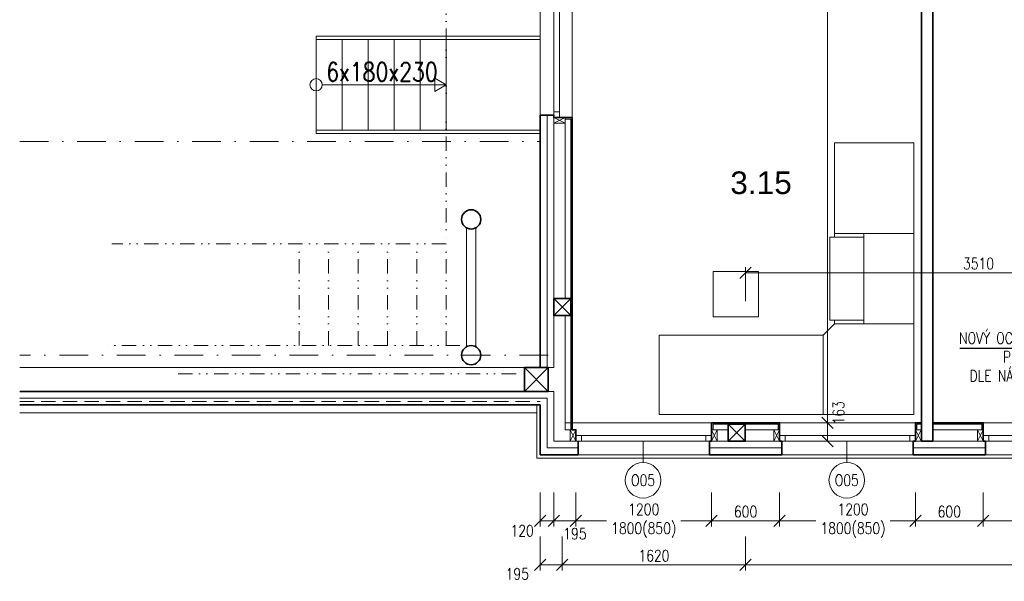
# Model space of a CAD drawing. Header units: millimetres. Extents: x -485339 to 350584, y -1189936 to 0.
# Tile 101 of 256: x -75174 to -66474, y -1129477 to -1124512. Entities that reach past the tile are written whole.
import ezdxf
from ezdxf import colors
from ezdxf.entities.mleader import LeaderData, LeaderLine
from ezdxf.enums import TextEntityAlignment as Align
from ezdxf.math import Vec2, Vec3

# ---------------------------------------------------------------- set-up
doc = ezdxf.new("R2010")
doc.units = ezdxf.units.MM
doc.header["$LTSCALE"] = 10
for name, pattern in [('DASHDOT', [25.4, 12.7, -6.35, 0, -6.35]), ('DĚLICÍ2', [15.875, 6.35, -3.175, 0, -3.175, 0, -3.175]), ('ČÁRKOVANÁ2', [9.525, 6.35, -3.175])]:
    doc.linetypes.add(name, pattern=pattern)
doc.layers.get('Defpoints').update_dxf_attribs({"color": 201})
for name, color, linetype, lineweight in [('A_vybavení', 252, 'Continuous', 18), ('N_kóty', 10, 'Continuous', 18), ('N_okna', 10, 'Continuous', 18), ('N_okna_konst_prof', 10, 'Continuous', 18), ('N_popis', 10, 'Continuous', 18), ('N_popis_otvory', 10, 'Continuous', 18), ('N_čáry_obrys', 10, 'Continuous', 35), ('N_čáry_obv.plášt', 212, 'Continuous', 18), ('N_čáry_obv.plášt_obrys', 212, 'Continuous', 35), ('N_čáry_plné', 10, 'Continuous', 18), ('St_kóty', 132, 'Continuous', 18), ('St_lehký obvodový plášť', 152, 'Continuous', 18), ('St_plocha_místnosti', 250, 'Continuous', 18), ('St_popis', 250, 'Continuous', 18), ('St_sloupy_konstrukce haly', 5, 'Continuous', 35), ('St_sloupy_opláštění_půdorys', 25, 'Continuous', 35), ('St_čáry_nad', 250, 'DĚLICÍ2', 18), ('St_čáry_obrys', 5, 'Continuous', 35), ('St_čáry_osy', 250, 'DASHDOT', 18), ('St_čáry_plné', 250, 'Continuous', 18), ('St_čáry_pod', 250, 'ČÁRKOVANÁ2', 18)]:
    doc.layers.add(name, color=color, linetype=linetype, lineweight=lineweight)
doc.layers.add('St_plocha_místn', color=140, linetype='Continuous', lineweight=18, plot=False)
doc.styles.add('Andy', font='arial.ttf')
doc.styles.get("Standard").update_dxf_attribs({"font": 'simplex.shx', "width": 0.8})
doc.linetypes.add('ZIGZAG', pattern='A,0.00254,-5.08,[131,ltypeshp.shx,S=5.08,R=0,X=-5.08,Y=0],-10.16,[131,ltypeshp.shx,S=5.08,R=180,X=5.08,Y=0],-5.08', length=20.32254)
doc.dimstyles.new('stavebníM50 vnitřní', dxfattribs={"dimtxt": 100, "dimasz": 100, "dimexe": 50, "dimexo": 100, "dimgap": 30, "dimtad": 1, "dimdec": 0, "dimtxsty": 'Standard', "dimblk": 'OBLIQUE', "dimcen": 2.5, "dimclrd": 256, "dimclre": 256, "dimclrt": 256, "dimadec": 0, "dimazin": 0, "dimtfac": 1, "dimtdec": 0, "dimtmove": 2, "dimatfit": 2, "dimldrblk": 'OBLIQUE', "dimfxl": 250, "dimfxlon": 1, "dimlwd": -1, "dimlwe": -1, "dimarcsym": 0})

# ---------------------------------------------------------------- blocks, each defined once
blk = doc.blocks.new('G$C2A6251B2')
at = {"layer": 'St_lehký obvodový plášť', "color": 0, "ltscale": 2}
for points in [[(0, -50), (1200, -50), (1200, 0), (0, 0)], [(0, -50), (50, -50), (50, 0), (0, 0)], [(1200, -50), (1150, -50), (1150, 0), (1200, 0)]]:
    blk.add_lwpolyline(points, close=True, dxfattribs=at)
blk = doc.blocks.new('G$CBB62DE26')
at = {"layer": 'St_sloupy_opláštění_půdorys', "color": 0, "ltscale": 2}
blk.add_lwpolyline([(-75, -150), (75, -150), (75, 0), (-75, 0)], close=True, dxfattribs=at)
for points in [[(-75, 0), (75, -150)], [(75, 0), (-75, -150)]]:
    blk.add_lwpolyline(points, dxfattribs=at)
blk = doc.blocks.new('G$C08AFE675')
at = {"layer": 'St_sloupy_konstrukce haly', "color": 250, "lineweight": 18, "ltscale": 2}
for points in [[(-525, 40), (525, 40)], [(-525, -40), (525, -40)]]:
    blk.add_lwpolyline(points, dxfattribs=at)
at = {"layer": 'St_sloupy_konstrukce haly', "ltscale": 2}
for centre in [(-600, 0), (600, 0)]:
    blk.add_circle(centre, 85, dxfattribs=at)
blk = doc.blocks.new('G$C0F2906C7')
at = {"layer": 'St_sloupy_opláštění_půdorys', "ltscale": 2}
blk.add_lwpolyline([(-105, -105), (105, -105), (105, 105), (-105, 105)], close=True, dxfattribs=at)
for points in [[(-105, 105), (105, -105)], [(105, 105), (-105, -105)]]:
    blk.add_lwpolyline(points, dxfattribs=at)
blk = doc.blocks.new('_OBLIQUE')
at = {"color": 0, "linetype": 'ByBlock'}
blk.add_line((-0.5, -0.5), (0.5, 0.5), dxfattribs=at)
blk = doc.blocks.new('*D6444')
at = {"layer": 'Defpoints', "color": 0}
for p in [(-68154.9, -1120247.2), (-68686.1, -1128074.2), (-68035.9, -1128074.2)]:
    blk.add_point(p, dxfattribs=at)
at = {"layer": 'St_kóty'}
for p, q in [((-68054.9, -1120247.2), (-67985.9, -1120247.2)), ((-68035.9, -1120247.2), (-68035.9, -1128074.2)), ((-68285.9, -1128074.2), (-67985.9, -1128074.2))]:
    blk.add_line(p, q, dxfattribs=at)
at = {"layer": 'St_kóty', "linetype": 'ByBlock', "xscale": 100, "yscale": 100, "zscale": 100}
for p, rotation in [((-68035.9, -1120247.2), 90), ((-68035.9, -1128074.2), 270)]:
    blk.add_blockref('_OBLIQUE', p, dxfattribs=dict(at, rotation=rotation))
at = {"layer": 'St_kóty', "insert": (-68115.9, -1124160.7), "char_height": 100, "attachment_point": 5, "rotation": 90}
blk.add_mtext('7827', dxfattribs=at)
blk = doc.blocks.new('*D6445')
at = {"layer": 'Defpoints', "color": 0}
for p in [(-68460.1, -1128074.2), (-68685.1, -1128237.2), (-68035.9, -1128237.2)]:
    blk.add_point(p, dxfattribs=at)
at = {"layer": 'St_kóty'}
for p, q in [((-68285.9, -1128074.2), (-67985.9, -1128074.2)), ((-68035.9, -1128074.2), (-68035.9, -1128237.2)), ((-68285.9, -1128237.2), (-67985.9, -1128237.2))]:
    blk.add_line(p, q, dxfattribs=at)
at = {"layer": 'St_kóty', "linetype": 'ByBlock', "xscale": 100, "yscale": 100, "zscale": 100}
for p, rotation in [((-68035.9, -1128074.2), 90), ((-68035.9, -1128237.2), 270)]:
    blk.add_blockref('_OBLIQUE', p, dxfattribs=dict(at, rotation=rotation))
at = {"layer": 'St_kóty', "insert": (-67938.3, -1127987.3), "char_height": 100, "attachment_point": 5, "rotation": 90}
blk.add_mtext('163', dxfattribs=at)
blk = doc.blocks.new('*D6499')
at = {"layer": 'Defpoints', "color": 0}
for p in [(-68460.1, -1128237.2), (-67260.1, -1128262.2), (-68460.1, -1128940.6)]:
    blk.add_point(p, dxfattribs=at)
at = {"layer": 'St_kóty'}
for p, q in [((-68460.1, -1128690.6), (-68460.1, -1128990.6)), ((-67260.1, -1128690.6), (-67260.1, -1128990.6)), ((-68460.1, -1128940.6), (-68140.1, -1128940.6)), ((-67260.1, -1128940.6), (-67482, -1128940.6))]:
    blk.add_line(p, q, dxfattribs=at)
at = {"layer": 'St_kóty', "linetype": 'ByBlock', "xscale": 100, "yscale": 100, "zscale": 100, "rotation": 180}
blk.add_blockref('_OBLIQUE', (-68460.1, -1128940.6), dxfattribs=at)
at = {"layer": 'St_kóty', "linetype": 'ByBlock', "xscale": 100, "yscale": 100, "zscale": 100}
blk.add_blockref('_OBLIQUE', (-67260.1, -1128940.6), dxfattribs=at)
at = {"layer": 'St_kóty', "insert": (-67811.1, -1128940.6), "char_height": 100, "attachment_point": 5}
blk.add_mtext('1200\\P1800(850)', dxfattribs=at)
blk = doc.blocks.new('*D6500')
at = {"layer": 'Defpoints', "color": 0}
for p in [(-69060.1, -1128237.2), (-68460.1, -1128237.2), (-69060.1, -1128940.6)]:
    blk.add_point(p, dxfattribs=at)
at = {"layer": 'St_kóty'}
for p, q in [((-69060.1, -1128690.6), (-69060.1, -1128990.6)), ((-68460.1, -1128690.6), (-68460.1, -1128990.6)), ((-68460.1, -1128940.6), (-69060.1, -1128940.6))]:
    blk.add_line(p, q, dxfattribs=at)
at = {"layer": 'St_kóty', "linetype": 'ByBlock', "xscale": 100, "yscale": 100, "zscale": 100, "rotation": 180}
blk.add_blockref('_OBLIQUE', (-69060.1, -1128940.6), dxfattribs=at)
at = {"layer": 'St_kóty', "linetype": 'ByBlock', "xscale": 100, "yscale": 100, "zscale": 100}
blk.add_blockref('_OBLIQUE', (-68460.1, -1128940.6), dxfattribs=at)
at = {"layer": 'St_kóty', "insert": (-68760.1, -1128860.6), "char_height": 100, "attachment_point": 5}
blk.add_mtext('600', dxfattribs=at)
blk = doc.blocks.new('*D6501')
at = {"layer": 'Defpoints', "color": 0}
for p in [(-70260.1, -1128237.2), (-69060.1, -1128262.2), (-70260.1, -1128940.6)]:
    blk.add_point(p, dxfattribs=at)
at = {"layer": 'St_kóty'}
for p, q in [((-70260.1, -1128690.6), (-70260.1, -1128990.6)), ((-69060.1, -1128690.6), (-69060.1, -1128990.6)), ((-70260.1, -1128940.6), (-69989.2, -1128940.6)), ((-69060.1, -1128940.6), (-69331.1, -1128940.6))]:
    blk.add_line(p, q, dxfattribs=at)
at = {"layer": 'St_kóty', "linetype": 'ByBlock', "xscale": 100, "yscale": 100, "zscale": 100, "rotation": 180}
blk.add_blockref('_OBLIQUE', (-70260.1, -1128940.6), dxfattribs=at)
at = {"layer": 'St_kóty', "linetype": 'ByBlock', "xscale": 100, "yscale": 100, "zscale": 100}
blk.add_blockref('_OBLIQUE', (-69060.1, -1128940.6), dxfattribs=at)
at = {"layer": 'St_kóty', "insert": (-69660.1, -1128940.6), "char_height": 100, "attachment_point": 5}
blk.add_mtext('1200\\P1800(850)', dxfattribs=at)
blk = doc.blocks.new('*D6504')
at = {"layer": 'Defpoints', "color": 0}
for p in [(-68760.1, -1128162.2), (-61390.3, -1128162.2), (-61390.3, -1129330.1)]:
    blk.add_point(p, dxfattribs=at)
at = {"layer": 'St_kóty'}
for p, q in [((-68760.1, -1129080.1), (-68760.1, -1129380.1)), ((-61390.3, -1129080.1), (-61390.3, -1129380.1)), ((-68760.1, -1129330.1), (-61390.3, -1129330.1))]:
    blk.add_line(p, q, dxfattribs=at)
at = {"layer": 'St_kóty', "linetype": 'ByBlock', "xscale": 100, "yscale": 100, "zscale": 100, "rotation": 180}
blk.add_blockref('_OBLIQUE', (-68760.1, -1129330.1), dxfattribs=at)
at = {"layer": 'St_kóty', "linetype": 'ByBlock', "xscale": 100, "yscale": 100, "zscale": 100}
blk.add_blockref('_OBLIQUE', (-61390.3, -1129330.1), dxfattribs=at)
at = {"layer": 'St_kóty', "insert": (-65075.2, -1129250.1), "char_height": 100, "attachment_point": 5}
blk.add_mtext('7370', dxfattribs=at)
blk = doc.blocks.new('G$C5984D2B0')
at = {"layer": 'A_vybavení', "linetype": 'Continuous'}
for p, q in [((-2250, 0), (0, 0)), ((-2250, -700), (-2250, 0)), ((-2250, -700), (-2250, 0)), ((-800, -700), (-800, 0)), ((-800, 0), (-800, -700)), ((0, -800), (0, 0)), ((-800, -700), (-2250, -700)), ((-800, -700), (-700, -800)), ((-1771.703643, -862.803724), (-1371.703643, -862.803724)), ((-1771.703643, -1262.803724), (-1771.703643, -862.803724)), ((-1371.703643, -862.803724), (-1371.703643, -1262.803724)), ((-440.612934, -832.319942), (-741.008501, -832.319942)), ((-741.008501, -1567.680059), (-741.008501, -832.319942)), ((-700, -800), (0, -800)), ((0, -800), (-700, -800)), ((-700, -832.319942), (-700, -800)), ((-440.612934, -1600), (-440.612934, -800)), ((0, -800), (0, -2400)), ((-1371.703643, -1262.803724), (-1771.703643, -1262.803724)), ((-440.612934, -1567.680059), (-741.008501, -1567.680059)), ((-700, -2400), (-700, -1567.680059)), ((0, -1600), (-700, -1600)), ((0, -2400), (-700, -2400))]:
    blk.add_line(p, q, dxfattribs=at)
blk = doc.blocks.new('*D6875')
at = {"layer": 'Defpoints', "color": 0}
for p in [(-66660.1, -1128237.2), (-65460.1, -1128262.2), (-66660.1, -1128940.6)]:
    blk.add_point(p, dxfattribs=at)
at = {"layer": 'St_kóty'}
for p, q in [((-66660.1, -1128690.6), (-66660.1, -1128990.6)), ((-65460.1, -1128690.6), (-65460.1, -1128990.6)), ((-66660.1, -1128940.6), (-66389.2, -1128940.6)), ((-65460.1, -1128940.6), (-65731.1, -1128940.6))]:
    blk.add_line(p, q, dxfattribs=at)
at = {"layer": 'St_kóty', "linetype": 'ByBlock', "xscale": 100, "yscale": 100, "zscale": 100, "rotation": 180}
blk.add_blockref('_OBLIQUE', (-66660.1, -1128940.6), dxfattribs=at)
at = {"layer": 'St_kóty', "linetype": 'ByBlock', "xscale": 100, "yscale": 100, "zscale": 100}
blk.add_blockref('_OBLIQUE', (-65460.1, -1128940.6), dxfattribs=at)
at = {"layer": 'St_kóty', "insert": (-66060.1, -1128940.6), "char_height": 100, "attachment_point": 5}
blk.add_mtext('1200\\P1800(850)', dxfattribs=at)
blk = doc.blocks.new('*D6883')
at = {"layer": 'Defpoints', "color": 0}
for p in [(-67260.1, -1128187.2), (-66660.1, -1128187.2), (-66660.1, -1128940.6)]:
    blk.add_point(p, dxfattribs=at)
at = {"layer": 'St_kóty'}
for p, q in [((-67260.1, -1128690.6), (-67260.1, -1128990.6)), ((-66660.1, -1128690.6), (-66660.1, -1128990.6)), ((-67260.1, -1128940.6), (-66660.1, -1128940.6))]:
    blk.add_line(p, q, dxfattribs=at)
at = {"layer": 'St_kóty', "linetype": 'ByBlock', "xscale": 100, "yscale": 100, "zscale": 100, "rotation": 180}
blk.add_blockref('_OBLIQUE', (-67260.1, -1128940.6), dxfattribs=at)
at = {"layer": 'St_kóty', "linetype": 'ByBlock', "xscale": 100, "yscale": 100, "zscale": 100}
blk.add_blockref('_OBLIQUE', (-66660.1, -1128940.6), dxfattribs=at)
at = {"layer": 'St_kóty', "insert": (-66960.1, -1128860.6), "char_height": 100, "attachment_point": 5}
blk.add_mtext('600', dxfattribs=at)
blk = doc.blocks.new('*D6884')
at = {"layer": 'Defpoints', "color": 0}
for p in [(-70379.9, -1127052.2), (-68760.1, -1128162.2), (-70379.9, -1129330.1)]:
    blk.add_point(p, dxfattribs=at)
at = {"layer": 'St_kóty'}
for p, q in [((-70379.9, -1129080.1), (-70379.9, -1129380.1)), ((-68760.1, -1129080.1), (-68760.1, -1129380.1)), ((-68760.1, -1129330.1), (-70379.9, -1129330.1))]:
    blk.add_line(p, q, dxfattribs=at)
at = {"layer": 'St_kóty', "linetype": 'ByBlock', "xscale": 100, "yscale": 100, "zscale": 100, "rotation": 180}
blk.add_blockref('_OBLIQUE', (-70379.9, -1129330.1), dxfattribs=at)
at = {"layer": 'St_kóty', "linetype": 'ByBlock', "xscale": 100, "yscale": 100, "zscale": 100}
blk.add_blockref('_OBLIQUE', (-68760.1, -1129330.1), dxfattribs=at)
at = {"layer": 'St_kóty', "insert": (-69570, -1129250.1), "char_height": 100, "attachment_point": 5}
blk.add_mtext('1620', dxfattribs=at)
blk = doc.blocks.new('*D6885')
at = {"layer": 'Defpoints', "color": 0}
for p in [(-70379.9, -1127052.2), (-70574.9, -1128357.2), (-70574.9, -1129330.1)]:
    blk.add_point(p, dxfattribs=at)
at = {"layer": 'N_kóty'}
for p, q in [((-70574.9, -1129080.1), (-70574.9, -1129380.1)), ((-70379.9, -1129080.1), (-70379.9, -1129380.1)), ((-70379.9, -1129330.1), (-70574.9, -1129330.1))]:
    blk.add_line(p, q, dxfattribs=at)
at = {"layer": 'N_kóty', "linetype": 'ByBlock', "xscale": 100, "yscale": 100, "zscale": 100, "rotation": 180}
blk.add_blockref('_OBLIQUE', (-70574.9, -1129330.1), dxfattribs=at)
at = {"layer": 'N_kóty', "linetype": 'ByBlock', "xscale": 100, "yscale": 100, "zscale": 100}
blk.add_blockref('_OBLIQUE', (-70379.9, -1129330.1), dxfattribs=at)
at = {"layer": 'N_kóty', "insert": (-70777.3, -1129411), "char_height": 100, "attachment_point": 5}
blk.add_mtext('195', dxfattribs=at)
blk = doc.blocks.new('*D6889')
at = {"layer": 'Defpoints', "color": 0}
for p in [(-70454.9, -1128212.2), (-70260.1, -1128212.2), (-70454.9, -1128940.6)]:
    blk.add_point(p, dxfattribs=at)
at = {"layer": 'N_kóty'}
for p, q in [((-70454.9, -1128690.6), (-70454.9, -1128990.6)), ((-70260.1, -1128690.6), (-70260.1, -1128990.6)), ((-70260.1, -1128940.6), (-70454.9, -1128940.6))]:
    blk.add_line(p, q, dxfattribs=at)
at = {"layer": 'N_kóty', "linetype": 'ByBlock', "xscale": 100, "yscale": 100, "zscale": 100, "rotation": 180}
blk.add_blockref('_OBLIQUE', (-70454.9, -1128940.6), dxfattribs=at)
at = {"layer": 'N_kóty', "linetype": 'ByBlock', "xscale": 100, "yscale": 100, "zscale": 100}
blk.add_blockref('_OBLIQUE', (-70260.1, -1128940.6), dxfattribs=at)
at = {"layer": 'N_kóty', "insert": (-70268.3, -1129055.4), "char_height": 100, "attachment_point": 5}
blk.add_mtext('195', dxfattribs=at)
blk = doc.blocks.new('*D6890')
at = {"layer": 'Defpoints', "color": 0}
for p in [(-70454.9, -1128212.2), (-70574.9, -1128357.2), (-70574.9, -1128940.6)]:
    blk.add_point(p, dxfattribs=at)
at = {"layer": 'N_kóty'}
for p, q in [((-70574.9, -1128690.6), (-70574.9, -1128990.6)), ((-70454.9, -1128690.6), (-70454.9, -1128990.6)), ((-70454.9, -1128940.6), (-70574.9, -1128940.6))]:
    blk.add_line(p, q, dxfattribs=at)
at = {"layer": 'N_kóty', "linetype": 'ByBlock', "xscale": 100, "yscale": 100, "zscale": 100, "rotation": 180}
blk.add_blockref('_OBLIQUE', (-70574.9, -1128940.6), dxfattribs=at)
at = {"layer": 'N_kóty', "linetype": 'ByBlock', "xscale": 100, "yscale": 100, "zscale": 100}
blk.add_blockref('_OBLIQUE', (-70454.9, -1128940.6), dxfattribs=at)
at = {"layer": 'N_kóty', "insert": (-70734.7, -1129029.9), "char_height": 100, "attachment_point": 5}
blk.add_mtext('120', dxfattribs=at)
blk = doc.blocks.new('*D8028')
at = {"layer": 'Defpoints', "color": 0}
for p in [(-68760.1, -1126750.8), (-65250.3, -1128087.2), (-68760.1, -1129080.1)]:
    blk.add_point(p, dxfattribs=at)
at = {"layer": 'N_kóty'}
for p, q in [((-68760.1, -1127000.8), (-68760.1, -1126700.8)), ((-65250.3, -1126750.8), (-68760.1, -1126750.8)), ((-65250.3, -1127000.8), (-65250.3, -1126700.8))]:
    blk.add_line(p, q, dxfattribs=at)
at = {"layer": 'N_kóty', "linetype": 'ByBlock', "xscale": 100, "yscale": 100, "zscale": 100, "rotation": 180}
blk.add_blockref('_OBLIQUE', (-68760.1, -1126750.8), dxfattribs=at)
at = {"layer": 'N_kóty', "linetype": 'ByBlock', "xscale": 100, "yscale": 100, "zscale": 100}
blk.add_blockref('_OBLIQUE', (-65250.3, -1126750.8), dxfattribs=at)
at = {"layer": 'N_kóty', "insert": (-66701.8, -1126667.8), "char_height": 100, "attachment_point": 5}
blk.add_mtext('3510', dxfattribs=at)

msp = doc.modelspace()

# ---------------------------------------------------------------- linework, layer by layer
at = {"layer": 'N_okna_konst_prof'}
msp.add_lwpolyline([(-70454.9, -1125377.2), (-70454.9, -1125427.2), (-70354.9, -1125427.2), (-70354.9, -1125377.2)], close=True, dxfattribs=at)
for points in [[(-70354.9, -1125377.2), (-70454.9, -1125427.2)], [(-70354.9, -1125427.2), (-70454.9, -1125377.2)], [(-70304.4, -1128137.2), (-70304.4, -1125389.7), (-70354.9, -1125389.7)], [(-70354.9, -1125427.2), (-70354.9, -1126977.2)], [(-69060.1, -1128074.2), (-70291.9, -1128074.2)]]:
    msp.add_lwpolyline(points, dxfattribs=at)
at = {"layer": 'N_popis_otvory'}
for points in [[(-69666.1, -1128425.9), (-69666.1, -1128237.2)], [(-67866.1, -1128425.9), (-67866.1, -1128237.2)]]:
    msp.add_lwpolyline(points, dxfattribs=at)
for centre in [(-69666.1, -1128583.2), (-67866.1, -1128583.2)]:
    msp.add_circle(centre, 157.3, dxfattribs=at)
at = {"layer": 'N_čáry_obrys'}
for points in [[(-70291.9, -1128137.2), (-70291.9, -1125377.2), (-70454.9, -1125377.2), (-70454.9, -1125357.2)], [(-70291.9, -1128137.2), (-70260.1, -1128137.2), (-70260.1, -1128237.2)], [(-69080.1, -1128237.2), (-69060.1, -1128237.2), (-69060.1, -1128074.2), (-68460.1, -1128074.2), (-68460.1, -1128237.2), (-68440.1, -1128237.2)], [(-67280.1, -1128237.2), (-67260.1, -1128237.2), (-67260.1, -1128074.2), (-67204.9, -1128074.2)], [(-67104.9, -1128074.2), (-66660.1, -1128074.2), (-66660.1, -1128237.2), (-66640.1, -1128237.2)]]:
    msp.add_lwpolyline(points, dxfattribs=at)
at = {"layer": 'N_čáry_obv.plášt', "linetype": 'ZIGZAG'}
for p, q in [((-70514.9, -1127587.2), (-70514.9, -1125357.2)), ((-70514.9, -1127797.2), (-70514.9, -1127787.2)), ((-70514.9, -1128297.2), (-70514.9, -1127857.2)), ((-70514.9, -1128297.2), (-70240.1, -1128297.2))]:
    msp.add_line(p, q, dxfattribs=at)
at = {"layer": 'N_čáry_obv.plášt', "ltscale": 2}
for p, q in [((-70454.9, -1127587.2), (-70454.9, -1125377.2)), ((-70454.9, -1128237.2), (-70454.9, -1127797.2)), ((-70454.9, -1128237.2), (-70240.1, -1128237.2))]:
    msp.add_line(p, q, dxfattribs=at)
at = {"layer": 'N_čáry_obv.plášt'}
for p, q in [((-69080.1, -1128237.2), (-68440.1, -1128237.2)), ((-67330.1, -1128237.2), (-66690.1, -1128237.2))]:
    msp.add_line(p, q, dxfattribs=at)
for points in [[(-70574.9, -1118607.2), (-70574.9, -1127587.2)], [(-70574.9, -1127587.2), (-70454.9, -1127587.2)], [(-70574.9, -1128357.2), (-59678.3, -1128357.2)]]:
    msp.add_lwpolyline(points, dxfattribs=at)
at = {"layer": 'N_čáry_obv.plášt', "ltscale": 2}
msp.add_lwpolyline([(-75174.3, -1127797.2), (-70454.9, -1127797.2)], dxfattribs=at)
at = {"layer": 'N_čáry_obv.plášt', "linetype": 'ZIGZAG'}
for points in [[(-75174.3, -1127857.2), (-70514.9, -1127857.2)], [(-69080.1, -1128297.2), (-68440.1, -1128297.2)], [(-67280.1, -1128297.2), (-66640.1, -1128297.2)]]:
    msp.add_lwpolyline(points, dxfattribs=at)
at = {"layer": 'N_čáry_obv.plášt_obrys'}
for p in [(-70454.9, -1125357.2), (-70574.9, -1127587.2)]:
    msp.add_line(p, (-70574.9, -1125357.2), dxfattribs=at)
at = {"layer": 'N_čáry_obv.plášt_obrys', "ltscale": 2}
for p, q in [((-70574.9, -1128357.2), (-70574.9, -1127917.2)), ((-70240.1, -1128237.2), (-70240.1, -1128357.2)), ((-69080.1, -1128357.2), (-69080.1, -1128237.2)), ((-68440.1, -1128237.2), (-68440.1, -1128357.2)), ((-67280.1, -1128237.2), (-67280.1, -1128357.2)), ((-66640.1, -1128237.2), (-66640.1, -1128357.2)), ((-70574.9, -1128357.2), (-70240.1, -1128357.2)), ((-68440.1, -1128357.2), (-69080.1, -1128357.2)), ((-66640.1, -1128357.2), (-67280.1, -1128357.2))]:
    msp.add_line(p, q, dxfattribs=at)
at = {"layer": 'N_čáry_obv.plášt_obrys'}
msp.add_lwpolyline([(-70714.9, -1127797.2), (-75174.3, -1127797.2)], dxfattribs=at)
at = {"layer": 'N_čáry_obv.plášt_obrys', "ltscale": 2}
msp.add_lwpolyline([(-75174.3, -1127917.2), (-70574.9, -1127917.2)], dxfattribs=at)
at = {"layer": 'N_čáry_plné', "ltscale": 2}
for p in [(-70604.9, -1127917.2), (-59624.9, -1128387.2)]:
    msp.add_line(p, (-70604.9, -1128387.2), dxfattribs=at)
for points in [[(-70291.9, -1124127.2), (-70291.9, -1126977.2)], [(-70354.9, -1128137.2), (-70354.9, -1127127.2)], [(-75174.3, -1127987.2), (-70604.9, -1127987.2)], [(-68915.1, -1128074.2), (-70354.9, -1128074.2)], [(-70260.1, -1128137.2), (-70354.9, -1128137.2)], [(-68915.1, -1128137.2), (-69060.1, -1128137.2)], [(-69047.6, -1128137.2), (-69047.6, -1128086.7), (-68472.6, -1128086.7), (-68472.6, -1128137.2)], [(-67204.9, -1128074.2), (-68765.1, -1128074.2)], [(-68460.1, -1128137.2), (-68765.1, -1128137.2)], [(-67204.9, -1128137.2), (-67260.1, -1128137.2)], [(-67247.6, -1128137.2), (-67247.6, -1128086.7), (-67204.9, -1128086.7)], [(-65173.3, -1128074.2), (-67104.9, -1128074.2)], [(-67104.9, -1128086.7), (-66672.6, -1128086.7), (-66672.6, -1128137.2)], [(-66660.1, -1128137.2), (-67104.9, -1128137.2)]]:
    msp.add_lwpolyline(points, dxfattribs=at)
at = {"layer": 'St_plocha_místn'}
for points in [[(-68304.9, -1118107.2), (-68304.9, -1118607.2), (-70291.9, -1118607.2), (-70291.9, -1120147.2), (-67104.9, -1120147.2), (-67104.9, -1128074.2), (-65175.3, -1128074.2), (-65175.3, -1118107.2)], [(-70291.9, -1128074.2), (-67204.9, -1128074.2), (-67204.9, -1120247.2), (-70291.9, -1120247.2)]]:
    msp.add_lwpolyline(points, close=True, dxfattribs=at)
at = {"layer": 'St_čáry_nad', "ltscale": 2}
for points in [[(-74454.9, -1119507.2), (-71404.9, -1119507.2), (-71404.9, -1126492.2), (-74360.1, -1126492.2)], [(-72704.9, -1127392.2), (-72704.9, -1126492.2)], [(-72444.9, -1127392.2), (-72444.9, -1126492.2)], [(-72184.9, -1127392.2), (-72184.9, -1126492.2)], [(-71924.9, -1127392.2), (-71924.9, -1126492.2)], [(-71664.9, -1127392.2), (-71664.9, -1126492.2)], [(-71404.9, -1127392.2), (-71404.9, -1126492.2)], [(-71284.9, -1127392.2), (-74428.1, -1127392.2)], [(-73774.9, -1127642.2), (-70714.9, -1127642.2)]]:
    msp.add_lwpolyline(points, dxfattribs=at)
at = {"layer": 'St_čáry_obrys', "ltscale": 2}
for points in [[(-67104.9, -1128237.2), (-67104.9, -1120147.2)], [(-67204.9, -1128237.2), (-67204.9, -1120247.2)], [(-67105.9, -1128237.2), (-67205.9, -1128237.2)]]:
    msp.add_lwpolyline(points, dxfattribs=at)
at = {"layer": 'St_čáry_osy', "ltscale": 2}
for points in [[(-75174.3, -1125587.2), (-70574.9, -1125587.2)], [(-70504.9, -1127477.2), (-75174.3, -1127477.2)]]:
    msp.add_lwpolyline(points, dxfattribs=at)
at = {"layer": 'St_čáry_plné', "ltscale": 2}
for p, q in [((-72554.9, -1124657.2), (-70574.9, -1124657.2)), ((-71404.9, -1124687.2), (-71404.9, -1125487.2)), ((-71404.9, -1124687.2), (-70574.9, -1124687.2)), ((-72554.9, -1125517.2), (-70574.9, -1125517.2)), ((-71404.9, -1125487.2), (-70574.9, -1125487.2))]:
    msp.add_line(p, q, dxfattribs=at)
for points in [[(-72554.9, -1124657.2), (-72554.9, -1125517.2)], [(-72324.9, -1124687.2), (-72554.9, -1124687.2), (-72554.9, -1125487.2), (-72324.9, -1125487.2)], [(-72094.9, -1124687.2), (-72324.9, -1124687.2), (-72324.9, -1125487.2), (-72094.9, -1125487.2)], [(-71864.9, -1124687.2), (-72094.9, -1124687.2), (-72094.9, -1125487.2), (-71864.9, -1125487.2)], [(-71634.9, -1124687.2), (-71864.9, -1124687.2), (-71864.9, -1125487.2), (-71634.9, -1125487.2)], [(-71404.9, -1124687.2), (-71634.9, -1124687.2), (-71634.9, -1125487.2), (-71404.9, -1125487.2)], [(-72500.3, -1125087.2), (-71404.9, -1125087.2)], [(-70354.9, -1127127.2), (-70354.9, -1128137.2)], [(-75174.3, -1127587.2), (-70504.9, -1127587.2)]]:
    msp.add_lwpolyline(points, dxfattribs=at)
msp.add_lwpolyline([(-71404.9, -1125087.2), (-71506.3, -1125028.6), (-71506.3, -1125145.8)], close=True, dxfattribs=at)
at = {"layer": 'St_čáry_plné'}
for points in [[(-70310.1, -1128237.2), (-70260.1, -1128237.2), (-70260.1, -1128137.2), (-70310.1, -1128137.2)], [(-69060.1, -1128237.2), (-69010.1, -1128237.2), (-69010.1, -1128137.2), (-69060.1, -1128137.2)], [(-68510.1, -1128237.2), (-68460.1, -1128237.2), (-68460.1, -1128137.2), (-68510.1, -1128137.2)], [(-67260.1, -1128237.2), (-67210.1, -1128237.2), (-67210.1, -1128137.2), (-67260.1, -1128137.2)], [(-66710.1, -1128237.2), (-66660.1, -1128237.2), (-66660.1, -1128137.2), (-66710.1, -1128137.2)]]:
    msp.add_lwpolyline(points, close=True, dxfattribs=at)
for points in [[(-70310.1, -1128137.2), (-70260.1, -1128237.2)], [(-70260.1, -1128137.2), (-70310.1, -1128237.2)], [(-69060.1, -1128137.2), (-69010.1, -1128237.2)], [(-69010.1, -1128137.2), (-69060.1, -1128237.2)], [(-68510.1, -1128137.2), (-68460.1, -1128237.2)], [(-68460.1, -1128137.2), (-68510.1, -1128237.2)], [(-67260.1, -1128137.2), (-67210.1, -1128237.2)], [(-67210.1, -1128137.2), (-67260.1, -1128237.2)], [(-66710.1, -1128137.2), (-66660.1, -1128237.2)], [(-66660.1, -1128137.2), (-66710.1, -1128237.2)]]:
    msp.add_lwpolyline(points, dxfattribs=at)
at = {"layer": 'St_čáry_plné', "ltscale": 2}
msp.add_circle((-72554.9, -1125087.2), 54.6, dxfattribs=at)
at = {"layer": 'St_čáry_pod', "ltscale": 2}
msp.add_lwpolyline([(-75174.3, -1127887.2), (-70574.9, -1127887.2)], dxfattribs=at)

# ---------------------------------------------------------------- block references
at = {"layer": 'A_vybavení', "xscale": -1, "rotation": 180}
msp.add_blockref('G$C5984D2B0', (-67274.1, -1128001.7), dxfattribs=at)
at = {"layer": 'N_okna', "ltscale": 2}
for p, rotation in [((-70454.9, -1125377.2), 90), ((-69060.1, -1128237.2), 180), ((-67260.1, -1128237.2), 180), ((-65460.1, -1128237.2), 180)]:
    msp.add_blockref('G$C2A6251B2', p, dxfattribs=dict(at, rotation=rotation))
at = {"layer": 'St_sloupy_konstrukce haly', "ltscale": 2, "rotation": 90}
msp.add_blockref('G$C08AFE675', (-71184.9, -1126877.2), dxfattribs=at)
at = {"layer": 'St_sloupy_opláštění_půdorys', "ltscale": 2, "rotation": 90}
for name, p in [('G$CBB62DE26', (-70454.9, -1127052.2)), ('G$C0F2906C7', (-70609.9, -1127692.2)), ('G$CBB62DE26', (-68915.1, -1128162.2))]:
    msp.add_blockref(name, p, dxfattribs=at)

# ---------------------------------------------------------------- texts
at = {"layer": 'N_popis_otvory', "width": 0.8}
for p in [(-69666.1, -1128583.2), (-67866.1, -1128583.2)]:
    msp.add_text('O05', height=100, dxfattribs=at).set_placement(p, align=Align.MIDDLE_CENTER)
at = {"layer": 'St_plocha_místnosti', "ltscale": 2, "style": 'Andy'}
msp.add_text('3.15', height=200, dxfattribs=at).set_placement((-68895.5, -1126053.1))
at = {"layer": 'St_popis', "ltscale": 2, "width": 0.8}
msp.add_text('6x180x230', height=165, dxfattribs=at).set_placement((-72466, -1125055.6))

# ---------------------------------------------------------------- dimensions: what is measured, and where the dimension line sits
at = {"layer": 'N_kóty'}
for base, p1, p2, picture, middle in [((-68760.1, -1126750.8), (-65250.3, -1128087.2), (-68760.1, -1129080.1), '*D8028', (-66701.8, -1126667.8)), ((-70574.9, -1128940.6), (-70454.9, -1128212.2), (-70574.9, -1128357.2), '*D6890', (-70734.7, -1129029.9)), ((-70454.9, -1128940.6), (-70260.1, -1128212.2), (-70454.9, -1128212.2), '*D6889', (-70268.3, -1129055.4))]:
    dim = msp.add_linear_dim(base=base, p1=p1, p2=p2, dimstyle='stavebníM50 vnitřní', override={"dimtxsty": 'Standard', "dimldrblk": 'OBLIQUE'}, dxfattribs=at)
    dim.commit()
    dim.dimension.update_dxf_attribs({"geometry": picture, "text_midpoint": middle, "dimtype": 160})
dim = msp.add_linear_dim(base=(-70574.9, -1129330.1), p1=(-70379.9, -1127052.2), p2=(-70574.9, -1128357.2), dimstyle='stavebníM50 vnitřní', dxfattribs=at)
dim.commit()
dim.dimension.update_dxf_attribs({"geometry": '*D6885', "text_midpoint": (-70777.3, -1129411), "dimtype": 160})
at = {"layer": 'St_kóty'}
dim = msp.add_linear_dim(base=(-68035.9, -1128074.2), p1=(-68154.9, -1120247.2), p2=(-68686.1, -1128074.2), angle=90, dimstyle='stavebníM50 vnitřní', dxfattribs=at)
dim.commit()
dim.dimension.update_dxf_attribs({"geometry": '*D6444', "text_midpoint": (-68115.9, -1124160.7)})
for base, p1, p2, picture, middle in [((-70379.9, -1129330.1), (-68760.1, -1128162.2), (-70379.9, -1127052.2), '*D6884', (-69570, -1129250.1)), ((-61390.3, -1129330.1), (-68760.1, -1128162.2), (-61390.3, -1128162.2), '*D6504', (-65075.2, -1129250.1)), ((-66660.1, -1128940.6), (-67260.1, -1128187.2), (-66660.1, -1128187.2), '*D6883', (-66960.1, -1128860.6)), ((-69060.1, -1128940.6), (-68460.1, -1128237.2), (-69060.1, -1128237.2), '*D6500', (-68760.1, -1128860.6))]:
    dim = msp.add_linear_dim(base=base, p1=p1, p2=p2, dimstyle='stavebníM50 vnitřní', dxfattribs=at)
    dim.commit()
    dim.dimension.update_dxf_attribs({"geometry": picture, "text_midpoint": middle})
dim = msp.add_linear_dim(base=(-68035.9, -1128237.2), p1=(-68460.1, -1128074.2), p2=(-68685.1, -1128237.2), angle=90, dimstyle='stavebníM50 vnitřní', dxfattribs=at)
dim.commit()
dim.dimension.update_dxf_attribs({"geometry": '*D6445', "text_midpoint": (-67938.3, -1127987.3), "dimtype": 160})
for base, p1, p2, picture, middle in [((-70260.1, -1128940.6), (-69060.1, -1128262.2), (-70260.1, -1128237.2), '*D6501', (-69660.1, -1128940.6)), ((-68460.1, -1128940.6), (-67260.1, -1128262.2), (-68460.1, -1128237.2), '*D6499', (-67811.1, -1128940.6)), ((-66660.1, -1128940.6), (-65460.1, -1128262.2), (-66660.1, -1128237.2), '*D6875', (-66060.1, -1128940.6))]:
    dim = msp.add_linear_dim(base=base, p1=p1, p2=p2, text='<>\\P1800(850)', dimstyle='stavebníM50 vnitřní', override={"dimtxsty": 'Standard'}, dxfattribs=at)
    dim.commit()
    dim.dimension.update_dxf_attribs({"geometry": picture, "text_midpoint": middle, "dimtype": 160})

# ---------------------------------------------------------------- leaders
at = {"layer": 'N_popis'}
ml = msp.add_multileader_mtext('Standard', dxfattribs=at)
ml.set_content('NOVÝ OCELOVÝ PROFIL \\PPRO OPLÁŠTĚNÍ \\PDLE NÁVRHU STATIKY')
ml.set_leader_properties()
ml.build(insert=Vec2(0, 0))
ml.multileader.update_dxf_attribs({"text_left_attachment_type": 6, "text_right_attachment_type": 6, "arrow_head_size": 100})
ctx = ml.context
ctx.base_point, ctx.char_height, ctx.arrow_head_size, ctx.plane_origin = Vec3(-67046.2, -1127419.4), 100, 100, Vec3(-64865.4, -1126573.2)
ctx.left_attachment, ctx.right_attachment, ctx.text_align_type = 6, 6, 2
notes = []
notes.append((ctx, [(0, (1, 1, 0), (-65643.7, -1127419.4), (-1, 0), 8, [(0, [(-65248.5, -1128132.4)], 0, [])])]))
ctx.mtext.insert, ctx.mtext.alignment, ctx.mtext.flow_direction = Vec3(-65653.7, -1127276.6), 3, 5
for ctx, leaders in notes:
    for number, flags, end, landing, length, lines in leaders:
        leader = LeaderData()
        leader.index, (leader.has_last_leader_line, leader.has_dogleg_vector, leader.attachment_direction) = number, flags
        leader.last_leader_point, leader.dogleg_vector, leader.dogleg_length = Vec3(end), Vec3(landing), length
        for number, points, colour, breaks in lines:
            line = LeaderLine()
            line.index, line.vertices, line.color, line.breaks = number, Vec3.list(points), colors.encode_raw_color(colour), breaks
            leader.lines.append(line)
        ctx.leaders.append(leader)

doc.saveas('drawing.dxf')
